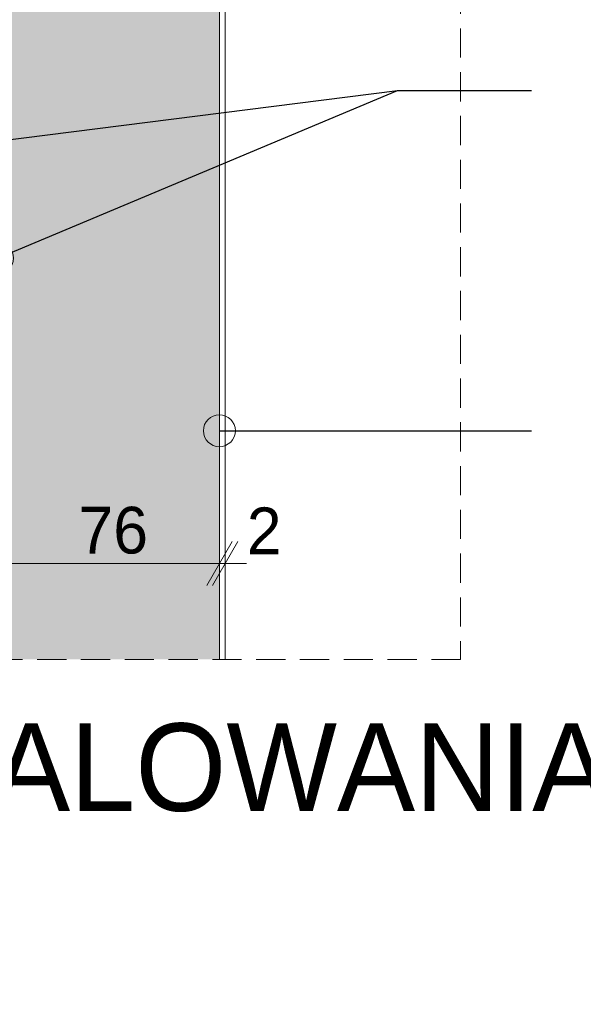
# Model space of a CAD drawing. Extents: x -366324 to -207045, y 68808 to 138616.
# Tile 72 of 170: x -304585 to -302655, y 89021 to 92395. Entities that reach past the tile are written whole.
import ezdxf

# ---------------------------------------------------------------- set-up
doc = ezdxf.new("R2010")
doc.units = 0
doc.header["$MEASUREMENT"] = 0
doc.linetypes.add('Krawędzie ukryte', pattern=[150, 100, -50])
for name, color, linetype, lineweight in [('A-Opisy_Nr_Pióra__21', 7, 'Continuous', 9), ('Arch opisy_Nr_Pióra__21', 7, 'Continuous', 9), ('Arch wymiary_Nr_Pióra__21', 7, 'Continuous', 9), ('Arch ściany zewnętrzne_Nr_Pióra__21', 7, 'Continuous', 9), ('INWENT.ŚCIANY_Nr_Pióra__21', 7, 'Continuous', 9)]:
    doc.layers.add(name, color=color, linetype=linetype, lineweight=lineweight)
doc.layers.add('Arch kolorystyka_Nr_Pióra__81', color=7, linetype='Continuous', lineweight=9, true_color=0x5d5d5d)
doc.layers.add('Arch wymiary', color=7, linetype='Continuous')
doc.styles.add('GENERATED_STYLE_1', font='txt')
doc.styles.add('GENERATED_STYLE_3', font='txt')
doc.dimstyles.new('GENERATED_STYLE__3', dxfattribs={"dimtxt": 160.000002, "dimasz": 114, "dimexe": 0.18, "dimexo": 0, "dimgap": 0.09, "dimtad": 1, "dimtih": 1, "dimtoh": 1, "dimdec": 0, "dimlfac": 0.1, "dimzin": 0, "dimdsep": 46, "dimtxsty": 'GENERATED_STYLE_1', "dimblk": 'ARROWHEAD_2', "dimblk1": 'ARROWHEAD_2', "dimblk2": 'ARROWHEAD_2', "dimcen": 0.09, "dimclrd": 7, "dimclre": 7, "dimclrt": 7, "dimazin": 0, "dimtfac": 1, "dimtdec": 4, "dimtmove": 2, "dimatfit": 3, "dimfxl": 0, "dimtolj": 1, "dimtzin": 0, "dimarcsym": 0})
doc.dimstyles.new('GENERATED_STYLE__4', dxfattribs={"dimtxt": 160.000002, "dimasz": 114, "dimexe": 0.18, "dimexo": 0, "dimgap": 0.09, "dimtad": 1, "dimtih": 1, "dimtoh": 1, "dimdec": 0, "dimlfac": 0.1, "dimzin": 0, "dimdsep": 46, "dimtxsty": 'GENERATED_STYLE_1', "dimblk": 'ARROWHEAD_2', "dimblk1": 'ARROWHEAD_2', "dimblk2": 'ARROWHEAD_2', "dimcen": 0.09, "dimclrd": 7, "dimclre": 7, "dimclrt": 7, "dimazin": 0, "dimtfac": 1, "dimtdec": 4, "dimtmove": 0, "dimatfit": 3, "dimfxl": 0, "dimtolj": 1, "dimtzin": 0, "dimarcsym": 0})
doc.dimstyles.new('GENERATED_STYLE__8', dxfattribs={"dimtxt": 0.18, "dimasz": 218.88, "dimexe": 0.18, "dimexo": 0.0625, "dimgap": 0.09, "dimtad": 0, "dimtih": 1, "dimtoh": 1, "dimdec": 4, "dimzin": 0, "dimdsep": 46, "dimcen": 0.09, "dimadec": 0, "dimazin": 0, "dimtfac": 1, "dimtdec": 4, "dimtmove": 0, "dimatfit": 3, "dimldrblk": 'ARROWHEAD_1', "dimfxl": 0, "dimtolj": 1, "dimtzin": 0, "dimarcsym": 0})

# ---------------------------------------------------------------- blocks, each defined once
blk = doc.blocks.new('*D226')
at = {"layer": 'Arch wymiary_Nr_Pióra__21', "linetype": 'Continuous'}
for p, q in [((-304661.4, 90419.1), (-304661.4, 90644.1)), ((-303901.4, 90419.1), (-303901.4, 90644.1)), ((-304618.1, 90606.6), (-304704.7, 90456.6)), ((-303944.7, 90456.6), (-303858.1, 90606.6)), ((-303838.1, 90606.6), (-303924.7, 90456.6)), ((-304734.8, 90531.6), (-304661.4, 90531.6)), ((-304661.4, 90531.6), (-303901.4, 90531.6))]:
    blk.add_line(p, q, dxfattribs=at)
at = {"layer": 'Arch wymiary_Nr_Pióra__21', "char_height": 160, "attachment_point": 7, "style": 'GENERATED_STYLE_1'}
for s, insert in [('{76}', (-304383.8, 90563.6)), ('{2}', (-303807.4, 90563.6))]:
    blk.add_mtext(s, dxfattribs=dict(at, insert=insert))
blk = doc.blocks.new('ARROWHEAD_2')
at = {"color": 0, "linetype": 'Continuous', "lineweight": 0}
for p, q in [((-0.378, -0.655), (0.378, 0.655)), ((0, 0), (-1, 0))]:
    blk.add_line(p, q, dxfattribs=at)
blk = doc.blocks.new('*D227')
at = {"layer": 'Arch wymiary_Nr_Pióra__21', "linetype": 'Continuous'}
for p, q in [((-303901.4, 90419.1), (-303901.4, 90644.1)), ((-303881.4, 90419.1), (-303881.4, 90644.1)), ((-303944.7, 90456.6), (-303858.1, 90606.6)), ((-303838.1, 90606.6), (-303924.7, 90456.6)), ((-303901.4, 90531.6), (-303881.4, 90531.6)), ((-303881.4, 90531.6), (-303808.1, 90531.6))]:
    blk.add_line(p, q, dxfattribs=at)
at = {"layer": 'Arch wymiary_Nr_Pióra__21', "char_height": 160, "attachment_point": 7, "style": 'GENERATED_STYLE_1'}
for s, insert in [('{76}', (-304383.8, 90563.6)), ('{2}', (-303807.4, 90563.6))]:
    blk.add_mtext(s, dxfattribs=dict(at, insert=insert))
blk = doc.blocks.new('ARROWHEAD_1')
at = {"color": 0, "linetype": 'Continuous', "lineweight": 0}
blk.add_line((0, 0), (-1, 0), dxfattribs=at)
blk.add_circle((0, 0), 0.25, dxfattribs=at)

msp = doc.modelspace()

# ---------------------------------------------------------------- hatches: boundary and pattern name
at = {"layer": 'Arch kolorystyka_Nr_Pióra__81', "linetype": 'Continuous'}
msp.add_hatch(color=256, dxfattribs=at).paths.add_polyline_path([(-303901.4, 92787), (-306161.4, 92787), (-306161.4, 91937), (-304661.4, 91937), (-304661.4, 90202.8), (-303901.4, 90202.8), (-303901.4, 91937)], flags=0)

# ---------------------------------------------------------------- linework, layer by layer
at = {"layer": 'Arch ściany zewnętrzne_Nr_Pióra__21', "linetype": 'Continuous'}
for p, q in [((-303881.4, 94352), (-303881.4, 90202.8)), ((-303901.4, 92787), (-303901.4, 90202.8)), ((-303881.4, 90550.8), (-303881.4, 90202.8))]:
    msp.add_line(p, q, dxfattribs=at)
at = {"layer": 'INWENT.ŚCIANY_Nr_Pióra__21', "linetype": 'Krawędzie ukryte'}
for p, q in [((-303075.5, 96865.6), (-303075.5, 90202.8)), ((-303075.5, 90202.8), (-307081.8, 90202.8))]:
    msp.add_line(p, q, dxfattribs=at)

# ---------------------------------------------------------------- texts
at = {"layer": 'Arch opisy_Nr_Pióra__21', "linetype": 'Continuous', "insert": (-307104.7, 89983.7), "char_height": 300, "width": 5177.731, "attachment_point": 1, "line_spacing_factor": 1.227568, "style": 'GENERATED_STYLE_3'}
msp.add_mtext('{"C" DETAL MALOWANIA WĘGARKÓW}', dxfattribs=at)

# ---------------------------------------------------------------- dimensions: what is measured, and where the dimension line sits
at = {"layer": 'Arch wymiary', "linetype": 'Continuous'}
for p1, p2, dimstyle, picture, middle in [((-304661.4, 90369.6), (-303901.4, 90369.6), 'GENERATED_STYLE__4', '*D226', (-304262.4, 90643.6)), ((-303901.4, 90369.6), (-303881.4, 90376.8), 'GENERATED_STYLE__3', '*D227', (-303746.7, 90643.6))]:
    dim = msp.add_linear_dim(base=(-304661.4, 90531.6), p1=p1, p2=p2, dimstyle=dimstyle, dxfattribs=at)
    dim.commit()
    dim.dimension.update_dxf_attribs({"geometry": picture, "text_midpoint": middle})

# ---------------------------------------------------------------- leaders
at = {"layer": 'A-Opisy_Nr_Pióra__21', "linetype": 'Continuous', "annotation_type": 0, "has_hookline": 1, "hookline_direction": 1, "text_width": 1552.4}
for points in [[(-305151, 91917), (-303291.8, 92153.1), (-302831.9, 92153.1)], [(-304661.4, 91578.2), (-303291.8, 92153.1), (-302831.9, 92153.1)], [(-303901.4, 90986.6), (-302831.9, 90986.6)]]:
    msp.add_leader(points, dimstyle='GENERATED_STYLE__8', dxfattribs=at)

doc.saveas('drawing.dxf')
